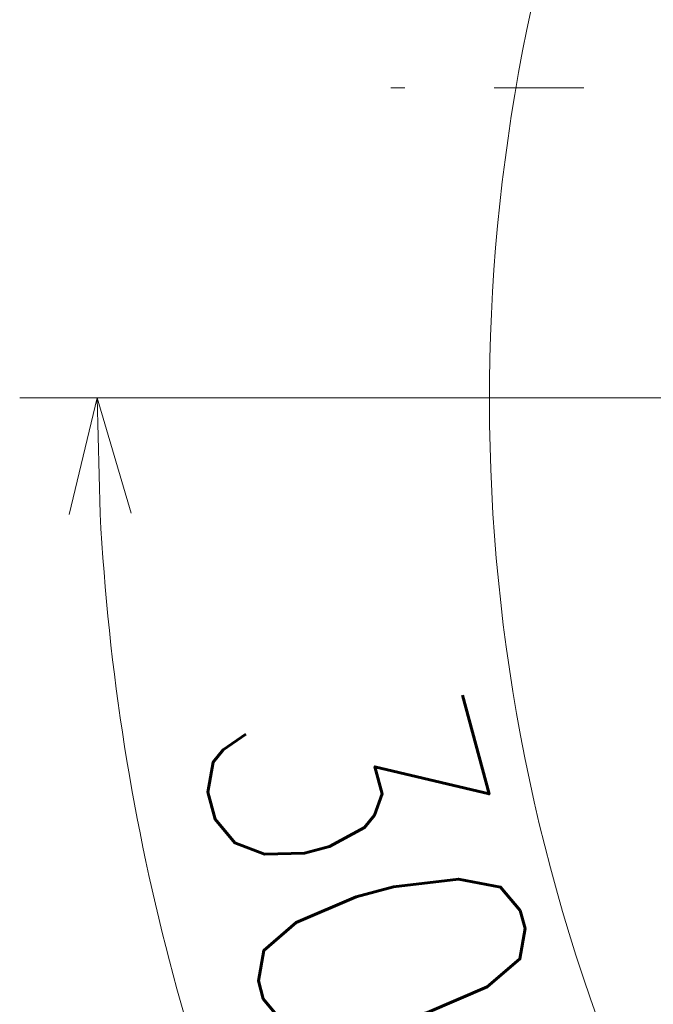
# Model space of a CAD drawing. Header units: millimetres. Extents: x 0 to 1071, y 0 to 742.
# Tile 14 of 130: x 435 to 456, y 192 to 224. Entities that reach past the tile are written whole.
import ezdxf

# ---------------------------------------------------------------- set-up
doc = ezdxf.new("R2010")
doc.units = ezdxf.units.MM
doc.header["$LTSCALE"] = 0.454724
doc.linetypes.add('CENTER', pattern=[50.8, 31.75, -6.35, 6.35, -6.35])
doc.layers.add('NoLayerName_001', color=7, linetype='Continuous')
doc.styles.get("Standard").update_dxf_attribs({"font": 'txt', "bigfont": 'extfont2'})
doc.dimstyles.get("Standard").update_dxf_attribs({"dimtxt": 2.5, "dimasz": 2.5, "dimexe": 1, "dimexo": 1, "dimtad": 1, "dimdec": 3, "dimzin": 0, "dimdsep": 46, "dimtxsty": 'Standard', "dimcen": 2.5, "dimadec": 3, "dimazin": 0, "dimtfac": 0.75, "dimtdec": 3, "dimtmove": 0, "dimatfit": 3, "dimfxl": 1, "dimarcsym": 0})

# ---------------------------------------------------------------- blocks, each defined once
blk = doc.blocks.new('DIM_0002')
at = {"color": 3, "linetype": 'Continuous', "lineweight": 13}
blk.add_arc((59.306, 51.361), 59.306, 300, 210, dxfattribs=at)
blk = doc.blocks.new('_OPEN30')
at = {"color": 0, "linetype": 'ByBlock', "lineweight": -2}
for p, q in [((-1, 0.267949), (0, 0)), ((0, 0), (-1, -0.267949)), ((0, 0), (-1, 0))]:
    blk.add_line(p, q, dxfattribs=at)
blk = doc.blocks.new('*D127')
at = {"layer": 'Defpoints', "color": 0}
for p in [(462.618, 211.397), (462.718, 211.397), (492.641, 201.397), (492.727, 201.447), (439.08, 198.899)]:
    blk.add_point(p, dxfattribs=at)
at = {"layer": 'NoLayerName_001', "color": 0, "linetype": 'Continuous', "lineweight": 13}
for p, q in [((460.118, 211.397), (435.486, 211.397)), ((490.476, 200.147), (445.464, 174.16))]:
    blk.add_line(p, q, dxfattribs=at)
blk.add_arc((509.961, 211.397), 71.975, 182.98553, 207.01447, dxfattribs=at)
at = {"layer": 'NoLayerName_001', "color": 0, "lineweight": 13, "xscale": 3.75, "yscale": 3.75, "zscale": 3.75}
for p, rotation in [((437.986, 211.397), 91.49276286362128), ((447.629, 175.41), 298.5072371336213)]:
    blk.add_blockref('_OPEN30', p, dxfattribs=dict(at, rotation=rotation))
at = {"layer": 'NoLayerName_001', "color": 0, "lineweight": 13, "insert": (447.185, 194.577), "char_height": 8.75, "attachment_point": 5, "rotation": 285}
blk.add_mtext('\\W0.8000;30%%d', dxfattribs=at)

msp = doc.modelspace()

# ---------------------------------------------------------------- linework, layer by layer
at = {"layer": 'NoLayerName_001', "color": 4, "linetype": 'CENTER', "lineweight": 13}
msp.add_line((540.315556, 221.397446), (447.461134, 221.397446), dxfattribs=at)

# ---------------------------------------------------------------- block references
at = {"layer": 'NoLayerName_001', "color": 3, "linetype": 'Continuous', "lineweight": 13}
msp.add_blockref('DIM_0002', (450.65509, 160.036926), dxfattribs=at)

# ---------------------------------------------------------------- dimensions: what is measured, and where the dimension line sits
dim = msp.add_angular_dim_2l(base=(439.079507, 198.899102), line1=((492.640626, 201.397446), (492.727228, 201.447446)), line2=((462.618347, 211.397446), (462.718347, 211.397446)), text='\\W0.8000;<>', dimstyle='Standard', override={"dimtxt": 8.75, "dimasz": 3.75, "dimexe": 2.5, "dimexo": 2.5, "dimgap": 2.5, "dimblk": 'OPEN30', "dimclrd": 0, "dimclre": 0, "dimclrt": 0, "dimazin": 2, "dimtp": 0, "dimtm": 0, "dimlwd": 13, "dimlwe": 13}, dxfattribs=at)
dim.commit()
dim.dimension.update_dxf_attribs({"geometry": '*D127', "text_midpoint": (440.438536, 192.768922), "dimtype": 162})

doc.saveas('drawing.dxf')
